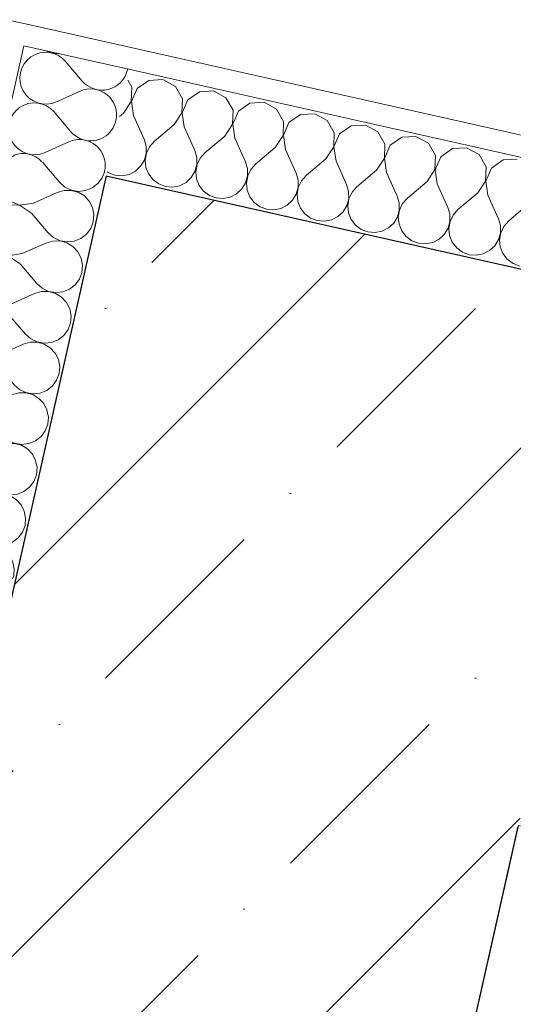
# Model space of a CAD drawing. Header units: millimetres. Extents: x -7218036 to -6920397, y 6117771 to 6333681.
# Tile 65 of 89: x -7179206 to -7178980, y 6150907 to 6151359. Entities that reach past the tile are written whole.
import ezdxf

# ---------------------------------------------------------------- set-up
doc = ezdxf.new("R2010")
doc.units = ezdxf.units.MM
doc.header["$MEASUREMENT"] = 0
for name, color, linetype in [('S - автостоянка.АР', 7, 'Continuous'), ('АР-Стены_внешние_.АР', 7, 'Continuous'), ('АР-Стены_внутренние_пилоны.АР', 7, 'Continuous')]:
    doc.layers.add(name, color=color, linetype=linetype)
doc.layers.add('АР-Стены_внешние_.АР_Ном._пера__1', color=7, linetype='Continuous', lineweight=0)
doc.layers.add('АР-Стены_внутренние_пилоны.АР_Ном._пера__1', color=7, linetype='Continuous', lineweight=30)
pattern_1 = [(45, (-6566190.34, 6562677.8), (-84.852814, 84.852814), []), (45, (-6566232.77, 6562720.22), (-84.852814, 84.852814), [90, -30, 0, -30])]
pattern_2 = [(45, (-6566190.34, 6563027.8), (-111.369318, 111.369318), [0, -105, 0, -157.5]), (110, (-6565840.34, 6563027.8), (148.001588, 53.868173), [0, -77, 0, -133])]

# ---------------------------------------------------------------- blocks, each defined once
blk = doc.blocks.new('Стена_80_5', base_point=(-7179072.15, 6151138.16))
at = {"layer": 'АР-Стены_внутренние_пилоны.АР', "linetype": 'Continuous', "lineweight": 0, "true_color": 0x000000}
h = blk.add_hatch(dxfattribs=at)
h.set_pattern_fill('ЖЕЛЕЗОБЕТОН__PROJECT__0005', color=18, style=0, pattern_type=2)
h.set_pattern_definition(pattern_1)
h.paths.add_polyline_path([(-7179166.72, 6151287.51), (-7179644.42, 6149160.6), (-7179444.32, 6148910.67), (-7178977.58, 6150988.81)])
h = blk.add_hatch(dxfattribs=at)
h.set_pattern_fill('ЖЕЛЕЗОБЕТОН__PROJECT__0005', color=18, style=0, pattern_type=2)
h.set_pattern_definition(pattern_1)
h.paths.add_polyline_path([(-7179166.72, 6151287.51), (-7178977.58, 6150988.81), (-7178922.8, 6151232.73)])
at = {"layer": 'АР-Стены_внутренние_пилоны.АР_Ном._пера__1', "color": 7, "linetype": 'Continuous', "lineweight": 30, "flags": 128}
for points in [[(-7179166.72, 6151287.51), (-7179644.42, 6149160.6)], [(-7179166.72, 6151287.51), (-7178922.8, 6151232.73)], [(-7179444.32, 6148910.67), (-7178977.58, 6150988.81)]]:
    blk.add_lwpolyline(points, dxfattribs=at)
blk = doc.blocks.new('*X376', base_point=(-6566190.34, 6562677.79))
at = {"layer": 'АР-Стены_внешние_.АР_Ном._пера__1', "color": 7, "linetype": 'Continuous', "lineweight": 0}
for p, q in [((-7179185.42, 6151340.07), (-7179177.69, 6151331.01)), ((-7179188.53, 6151321.96), (-7179178.74, 6151326.37))]:
    blk.add_line(p, q, dxfattribs=at)
for centre, start, end in [((-7179194.48, 6151332.34), 40.4718, 124.9067), ((-7179189.26, 6151355.57), 241.7678, 272.9167), ((-7179168.64, 6151338.74), 347.3417, 349.4476), ((-7179168.64, 6151338.74), 220.4718, 347.3417), ((-7179173.86, 6151315.51), 347.3417, 114.2116), ((-7179173.86, 6151315.51), 253.5916, 347.3417), ((-7179179.07, 6151292.28), 347.3417, 80.8607), ((-7179179.07, 6151292.28), 343.8233, 347.3417)]:
    blk.add_arc(centre, 11.9, start, end, dxfattribs=at)
blk = doc.blocks.new('*X377', base_point=(-6566190.34, 6562677.79))
at = {"layer": 'АР-Стены_внешние_.АР_Ном._пера__1', "color": 7, "linetype": 'Continuous', "lineweight": 0}
for p, q in [((-7179189.6, 6151321.48), (-7179188.53, 6151321.96)), ((-7179190.64, 6151316.84), (-7179182.91, 6151307.78)), ((-7179194.81, 6151298.25), (-7179183.95, 6151303.13))]:
    blk.add_line(p, q, dxfattribs=at)
for centre, start, end in [((-7179194.48, 6151332.34), 124.9067, 294.2116), ((-7179199.69, 6151309.11), 40.4718, 294.2116), ((-7179173.86, 6151315.51), 220.4718, 253.5916), ((-7179179.07, 6151292.28), 80.8607, 114.2116), ((-7179204.91, 6151285.88), 44.1374, 110.5471), ((-7179179.07, 6151292.28), 337.9459, 343.8233)]:
    blk.add_arc(centre, 11.9, start, end, dxfattribs=at)
blk = doc.blocks.new('*X378', base_point=(-6566190.34, 6562677.79))
at = {"layer": 'АР-Стены_внешние_.АР_Ном._пера__1', "color": 7, "linetype": 'Continuous', "lineweight": 0}
for p, q in [((-7179208.66, 6151296.93), (-7179213.42, 6151294.2)), ((-7179213.42, 6151294.2), (-7179216.53, 6151288.49)), ((-7179195.86, 6151293.61), (-7179196.87, 6151294.28)), ((-7179195.86, 6151293.61), (-7179188.13, 6151284.55)), ((-7179216.53, 6151288.49), (-7179216.16, 6151281.99)), ((-7179170.56, 6151283.95), (-7179168.61, 6151286.59)), ((-7179168.61, 6151286.59), (-7179168.15, 6151287.83)), ((-7179188.13, 6151284.55), (-7179185.67, 6151282.37)), ((-7179185.67, 6151282.37), (-7179182.71, 6151280.94)), ((-7179173.16, 6151281.94), (-7179170.56, 6151283.95)), ((-7179216.16, 6151281.99), (-7179212.44, 6151276.66)), ((-7179200.03, 6151275.02), (-7179189.17, 6151279.9)), ((-7179186.02, 6151280.82), (-7179189.17, 6151279.9)), ((-7179182.74, 6151280.85), (-7179186.02, 6151280.82)), ((-7179179.57, 6151279.97), (-7179182.74, 6151280.85)), ((-7179182.71, 6151280.94), (-7179179.48, 6151280.38)), ((-7179176.76, 6151278.27), (-7179179.57, 6151279.97)), ((-7179179.48, 6151280.38), (-7179176.21, 6151280.72)), ((-7179174.53, 6151275.86), (-7179176.76, 6151278.27)), ((-7179176.21, 6151280.72), (-7179173.16, 6151281.94)), ((-7179212.99, 6151274.2), (-7179218.64, 6151270.97)), ((-7179206.49, 6151273.98), (-7179212.99, 6151274.2)), ((-7179212.44, 6151276.66), (-7179206.47, 6151274.08)), ((-7179201.07, 6151270.38), (-7179206.49, 6151273.98)), ((-7179206.47, 6151274.08), (-7179200.03, 6151275.02)), ((-7179173.04, 6151272.93), (-7179174.53, 6151275.86)), ((-7179218.64, 6151270.97), (-7179221.75, 6151265.26)), ((-7179201.07, 6151270.38), (-7179193.35, 6151261.32)), ((-7179172.4, 6151269.71), (-7179173.04, 6151272.93)), ((-7179172.67, 6151266.44), (-7179172.4, 6151269.71)), ((-7179221.75, 6151265.26), (-7179221.38, 6151258.76)), ((-7179173.83, 6151263.36), (-7179172.67, 6151266.44)), ((-7179193.35, 6151261.32), (-7179190.89, 6151259.14)), ((-7179178.38, 6151258.71), (-7179175.78, 6151260.72)), ((-7179175.78, 6151260.72), (-7179173.83, 6151263.36)), ((-7179221.38, 6151258.76), (-7179217.66, 6151253.43)), ((-7179205.25, 6151251.79), (-7179194.39, 6151256.67)), ((-7179191.24, 6151257.59), (-7179194.39, 6151256.67)), ((-7179187.95, 6151257.62), (-7179191.24, 6151257.59)), ((-7179190.89, 6151259.14), (-7179187.93, 6151257.71)), ((-7179184.79, 6151256.74), (-7179187.95, 6151257.62)), ((-7179187.93, 6151257.71), (-7179184.7, 6151257.15)), ((-7179181.98, 6151255.04), (-7179184.79, 6151256.74)), ((-7179184.7, 6151257.15), (-7179181.43, 6151257.49)), ((-7179179.75, 6151252.63), (-7179181.98, 6151255.04)), ((-7179181.43, 6151257.49), (-7179178.38, 6151258.71)), ((-7179218.21, 6151250.97), (-7179223.86, 6151247.74)), ((-7179211.71, 6151250.75), (-7179218.21, 6151250.97)), ((-7179217.66, 6151253.43), (-7179211.68, 6151250.85)), ((-7179206.29, 6151247.14), (-7179211.71, 6151250.75)), ((-7179211.68, 6151250.85), (-7179205.25, 6151251.79)), ((-7179178.26, 6151249.7), (-7179179.75, 6151252.63)), ((-7179223.86, 6151247.74), (-7179226.96, 6151242.03)), ((-7179206.29, 6151247.14), (-7179198.56, 6151238.09)), ((-7179177.62, 6151246.48), (-7179178.26, 6151249.7)), ((-7179177.89, 6151243.21), (-7179177.62, 6151246.48)), ((-7179226.96, 6151242.03), (-7179226.6, 6151235.53)), ((-7179179.05, 6151240.13), (-7179177.89, 6151243.21)), ((-7179198.56, 6151238.09), (-7179196.11, 6151235.91)), ((-7179183.6, 6151235.48), (-7179181, 6151237.49)), ((-7179181, 6151237.49), (-7179179.05, 6151240.13)), ((-7179226.6, 6151235.53), (-7179222.88, 6151230.19)), ((-7179210.47, 6151228.56), (-7179199.61, 6151233.44)), ((-7179196.45, 6151234.36), (-7179199.61, 6151233.44)), ((-7179193.17, 6151234.39), (-7179196.45, 6151234.36)), ((-7179196.11, 6151235.91), (-7179193.15, 6151234.48)), ((-7179190, 6151233.51), (-7179193.17, 6151234.39)), ((-7179193.15, 6151234.48), (-7179189.91, 6151233.92)), ((-7179187.2, 6151231.81), (-7179190, 6151233.51)), ((-7179189.91, 6151233.92), (-7179186.65, 6151234.26)), ((-7179186.65, 6151234.26), (-7179183.6, 6151235.48)), ((-7179222.88, 6151230.19), (-7179216.9, 6151227.61)), ((-7179216.9, 6151227.61), (-7179210.47, 6151228.56)), ((-7179184.96, 6151229.4), (-7179187.2, 6151231.81)), ((-7179183.47, 6151226.47), (-7179184.96, 6151229.4)), ((-7179229.07, 6151224.51), (-7179232.18, 6151218.8)), ((-7179223.43, 6151227.74), (-7179229.07, 6151224.51)), ((-7179216.92, 6151227.52), (-7179223.43, 6151227.74)), ((-7179211.51, 6151223.91), (-7179216.92, 6151227.52)), ((-7179211.51, 6151223.91), (-7179203.78, 6151214.86)), ((-7179182.84, 6151223.25), (-7179183.47, 6151226.47)), ((-7179183.11, 6151219.98), (-7179182.84, 6151223.25)), ((-7179232.18, 6151218.8), (-7179231.82, 6151212.3)), ((-7179184.26, 6151216.9), (-7179183.11, 6151219.98)), ((-7179203.78, 6151214.86), (-7179201.33, 6151212.68)), ((-7179188.82, 6151212.25), (-7179186.22, 6151214.26)), ((-7179186.22, 6151214.26), (-7179184.26, 6151216.9)), ((-7179231.82, 6151212.3), (-7179228.09, 6151206.96)), ((-7179215.68, 6151205.33), (-7179204.83, 6151210.21)), ((-7179201.67, 6151211.13), (-7179204.83, 6151210.21)), ((-7179198.39, 6151211.16), (-7179201.67, 6151211.13)), ((-7179201.33, 6151212.68), (-7179198.37, 6151211.25)), ((-7179195.22, 6151210.28), (-7179198.39, 6151211.16)), ((-7179198.37, 6151211.25), (-7179195.13, 6151210.69)), ((-7179192.41, 6151208.58), (-7179195.22, 6151210.28)), ((-7179195.13, 6151210.69), (-7179191.86, 6151211.03)), ((-7179191.86, 6151211.03), (-7179188.82, 6151212.25)), ((-7179228.09, 6151206.96), (-7179222.12, 6151204.38)), ((-7179222.12, 6151204.38), (-7179215.68, 6151205.33)), ((-7179190.18, 6151206.17), (-7179192.41, 6151208.58)), ((-7179188.69, 6151203.24), (-7179190.18, 6151206.17)), ((-7179234.29, 6151201.28), (-7179237.4, 6151195.56)), ((-7179228.64, 6151204.51), (-7179234.29, 6151201.28)), ((-7179222.14, 6151204.29), (-7179228.64, 6151204.51)), ((-7179216.73, 6151200.68), (-7179222.14, 6151204.29)), ((-7179216.73, 6151200.68), (-7179209, 6151191.63)), ((-7179188.06, 6151200.02), (-7179188.69, 6151203.24)), ((-7179189.48, 6151193.67), (-7179188.33, 6151196.74)), ((-7179188.33, 6151196.74), (-7179188.06, 6151200.02)), ((-7179237.4, 6151195.56), (-7179237.03, 6151189.07)), ((-7179209, 6151191.63), (-7179206.54, 6151189.45)), ((-7179191.43, 6151191.03), (-7179189.48, 6151193.67)), ((-7179237.03, 6151189.07), (-7179233.31, 6151183.73)), ((-7179206.89, 6151187.9), (-7179210.04, 6151186.98)), ((-7179203.61, 6151187.93), (-7179206.89, 6151187.9)), ((-7179206.54, 6151189.45), (-7179203.58, 6151188.02)), ((-7179200.44, 6151187.05), (-7179203.61, 6151187.93)), ((-7179203.58, 6151188.02), (-7179200.35, 6151187.46)), ((-7179200.35, 6151187.46), (-7179197.08, 6151187.8)), ((-7179197.08, 6151187.8), (-7179194.03, 6151189.02)), ((-7179194.03, 6151189.02), (-7179191.43, 6151191.03)), ((-7179233.31, 6151183.73), (-7179227.34, 6151181.15)), ((-7179220.9, 6151182.1), (-7179210.04, 6151186.98)), ((-7179197.63, 6151185.35), (-7179200.44, 6151187.05)), ((-7179195.4, 6151182.94), (-7179197.63, 6151185.35)), ((-7179193.91, 6151180.01), (-7179195.4, 6151182.94)), ((-7179239.51, 6151178.05), (-7179242.62, 6151172.33)), ((-7179233.86, 6151181.28), (-7179239.51, 6151178.05)), ((-7179227.36, 6151181.06), (-7179233.86, 6151181.28)), ((-7179221.94, 6151177.45), (-7179227.36, 6151181.06)), ((-7179227.34, 6151181.15), (-7179220.9, 6151182.1)), ((-7179193.27, 6151176.79), (-7179193.91, 6151180.01)), ((-7179221.94, 6151177.45), (-7179214.22, 6151168.4)), ((-7179194.7, 6151170.44), (-7179193.54, 6151173.51)), ((-7179193.54, 6151173.51), (-7179193.27, 6151176.79)), ((-7179242.62, 6151172.33), (-7179242.25, 6151165.84)), ((-7179196.65, 6151167.8), (-7179194.7, 6151170.44)), ((-7179242.25, 6151165.84), (-7179238.53, 6151160.5)), ((-7179212.11, 6151164.67), (-7179215.26, 6151163.75)), ((-7179214.22, 6151168.4), (-7179211.76, 6151166.21)), ((-7179208.82, 6151164.69), (-7179212.11, 6151164.67)), ((-7179211.76, 6151166.21), (-7179208.8, 6151164.79)), ((-7179205.66, 6151163.82), (-7179208.82, 6151164.69)), ((-7179208.8, 6151164.79), (-7179205.57, 6151164.22)), ((-7179205.57, 6151164.22), (-7179202.3, 6151164.57)), ((-7179202.3, 6151164.57), (-7179199.25, 6151165.79)), ((-7179199.25, 6151165.79), (-7179196.65, 6151167.8)), ((-7179238.53, 6151160.5), (-7179232.55, 6151157.92)), ((-7179226.12, 6151158.87), (-7179215.26, 6151163.75)), ((-7179202.85, 6151162.11), (-7179205.66, 6151163.82)), ((-7179200.62, 6151159.71), (-7179202.85, 6151162.11)), ((-7179239.08, 6151158.05), (-7179244.73, 6151154.82)), ((-7179232.58, 6151157.83), (-7179239.08, 6151158.05)), ((-7179227.16, 6151154.22), (-7179232.58, 6151157.83)), ((-7179232.55, 6151157.92), (-7179226.12, 6151158.87)), ((-7179199.13, 6151156.78), (-7179200.62, 6151159.71)), ((-7179198.49, 6151153.56), (-7179199.13, 6151156.78)), ((-7179244.73, 6151154.82), (-7179247.83, 6151149.1)), ((-7179227.16, 6151154.22), (-7179219.43, 6151145.16)), ((-7179198.76, 6151150.28), (-7179198.49, 6151153.56)), ((-7179247.83, 6151149.1), (-7179247.47, 6151142.61)), ((-7179201.87, 6151144.57), (-7179199.92, 6151147.21)), ((-7179199.92, 6151147.21), (-7179198.76, 6151150.28)), ((-7179247.47, 6151142.61), (-7179243.75, 6151137.27)), ((-7179219.43, 6151145.16), (-7179216.98, 6151142.98)), ((-7179216.98, 6151142.98), (-7179214.02, 6151141.56)), ((-7179207.52, 6151141.34), (-7179204.47, 6151142.56)), ((-7179204.47, 6151142.56), (-7179201.87, 6151144.57)), ((-7179231.34, 6151135.64), (-7179220.48, 6151140.52)), ((-7179217.32, 6151141.44), (-7179220.48, 6151140.52)), ((-7179214.04, 6151141.46), (-7179217.32, 6151141.44)), ((-7179210.87, 6151140.59), (-7179214.04, 6151141.46)), ((-7179214.02, 6151141.56), (-7179210.78, 6151140.99)), ((-7179208.07, 6151138.88), (-7179210.87, 6151140.59)), ((-7179210.78, 6151140.99), (-7179207.52, 6151141.34)), ((-7179205.83, 6151136.48), (-7179208.07, 6151138.88)), ((-7179244.3, 6151134.82), (-7179249.94, 6151131.59)), ((-7179237.79, 6151134.6), (-7179244.3, 6151134.82)), ((-7179243.75, 6151137.27), (-7179237.77, 6151134.69)), ((-7179232.38, 6151130.99), (-7179237.79, 6151134.6)), ((-7179237.77, 6151134.69), (-7179231.34, 6151135.64)), ((-7179204.34, 6151133.55), (-7179205.83, 6151136.48)), ((-7179203.71, 6151130.33), (-7179204.34, 6151133.55)), ((-7179249.94, 6151131.59), (-7179253.05, 6151125.87)), ((-7179232.38, 6151130.99), (-7179224.65, 6151121.93)), ((-7179203.98, 6151127.05), (-7179203.71, 6151130.33)), ((-7179253.05, 6151125.87), (-7179252.69, 6151119.38)), ((-7179207.09, 6151121.34), (-7179205.13, 6151123.98)), ((-7179205.13, 6151123.98), (-7179203.98, 6151127.05)), ((-7179252.69, 6151119.38), (-7179248.96, 6151114.04)), ((-7179224.65, 6151121.93), (-7179222.2, 6151119.75)), ((-7179222.2, 6151119.75), (-7179219.24, 6151118.33)), ((-7179212.73, 6151118.11), (-7179209.69, 6151119.33)), ((-7179209.69, 6151119.33), (-7179207.09, 6151121.34)), ((-7179236.55, 6151112.41), (-7179225.7, 6151117.29)), ((-7179222.54, 6151118.21), (-7179225.7, 6151117.29)), ((-7179219.26, 6151118.23), (-7179222.54, 6151118.21)), ((-7179216.09, 6151117.36), (-7179219.26, 6151118.23)), ((-7179219.24, 6151118.33), (-7179216, 6151117.76)), ((-7179213.28, 6151115.65), (-7179216.09, 6151117.36)), ((-7179216, 6151117.76), (-7179212.73, 6151118.11)), ((-7179211.05, 6151113.24), (-7179213.28, 6151115.65)), ((-7179249.51, 6151111.59), (-7179249.65, 6151111.51)), ((-7179243.01, 6151111.37), (-7179249.51, 6151111.59)), ((-7179248.96, 6151114.04), (-7179242.99, 6151111.46)), ((-7179239.95, 6151109.33), (-7179243.01, 6151111.37)), ((-7179242.99, 6151111.46), (-7179236.55, 6151112.41)), ((-7179209.56, 6151110.32), (-7179211.05, 6151113.24)), ((-7179208.93, 6151107.09), (-7179209.56, 6151110.32)), ((-7179209.2, 6151103.82), (-7179208.93, 6151107.09)), ((-7179209.68, 6151102.53), (-7179209.2, 6151103.82))]:
    blk.add_line(p, q, dxfattribs=at)
blk = doc.blocks.new('Стена_198_5', base_point=(-7179219.29, 6151053.44))
at = {"layer": 'АР-Стены_внешние_.АР', "linetype": 'Continuous', "lineweight": 0, "true_color": 0x000000}
h = blk.add_hatch(dxfattribs=at)
h.set_pattern_fill('ШТУКАТУРКА__ГИПС_01_0005', color=18, style=0, pattern_type=2)
h.set_pattern_definition(pattern_2)
h.paths.add_polyline_path([(-7179214.31, 6151349.44), (-7179204.55, 6151347.25), (-7179212.12, 6151359.2)])
h = blk.add_hatch(dxfattribs=at)
h.set_pattern_fill('ШТУКАТУРКА__ГИПС_01_0005', color=18, style=0, pattern_type=2)
h.set_pattern_definition(pattern_2)
h.paths.add_polyline_path([(-7179202.36, 6151357.01), (-7179212.12, 6151359.2), (-7179204.55, 6151347.25)])
h = blk.add_hatch(dxfattribs=at)
h.set_pattern_fill('ШТУКАТУРКА__ГИПС_01_0005', color=18, style=0, pattern_type=2)
h.set_pattern_definition(pattern_2)
h.paths.add_polyline_path([(-7179264.69, 6151125.13), (-7179254.93, 6151122.94), (-7179204.55, 6151347.25), (-7179214.31, 6151349.44)])
at = {"layer": 'АР-Стены_внешние_.АР_Ном._пера__1', "color": 7, "linetype": 'Continuous', "lineweight": 0}
for p, q in [((-7179204.55, 6151347.25), (-7179215.51, 6151298.47)), ((-7179155.76, 6151336.3), (-7179204.55, 6151347.25)), ((-7179215.51, 6151298.47), (-7179254.93, 6151122.94)), ((-7179257.12, 6151113.18), (-7179254.93, 6151122.94))]:
    blk.add_line(p, q, dxfattribs=at)
at = {"layer": 'АР-Стены_внешние_.АР_Ном._пера__1', "color": 7, "linetype": 'Continuous', "lineweight": 0, "flags": 128}
for points in [[(-7179212.12, 6151359.2), (-7179264.69, 6151125.13)], [(-7179212.12, 6151359.2), (-7179202.36, 6151357.01)], [(-7179208.34, 6151102.23), (-7179166.72, 6151287.51)]]:
    blk.add_lwpolyline(points, dxfattribs=at)
at = {"layer": 'АР-Стены_внешние_.АР', "color": 7, "lineweight": 0}
for name in ['*X377', '*X376', '*X378']:
    blk.add_blockref(name, (-6566190.34, 6562677.79), dxfattribs=at)
blk = doc.blocks.new('*X381', base_point=(-6566190.34, 6562677.79))
at = {"layer": 'АР-Стены_внешние_.АР_Ном._пера__1', "color": 7, "linetype": 'Continuous', "lineweight": 0}
for p, q in [((-7179154.98, 6151328.16), (-7179156.86, 6151331.43)), ((-7179155.2, 6151321.65), (-7179154.98, 6151328.16)), ((-7179152.53, 6151327.6), (-7179155.11, 6151321.63)), ((-7179147.19, 6151331.33), (-7179152.53, 6151327.6)), ((-7179140.7, 6151331.69), (-7179147.19, 6151331.33)), ((-7179134.98, 6151328.59), (-7179140.7, 6151331.69)), ((-7179131.75, 6151322.94), (-7179134.98, 6151328.59)), ((-7179131.97, 6151316.44), (-7179131.75, 6151322.94)), ((-7179123.96, 6151326.11), (-7179129.3, 6151322.39)), ((-7179117.47, 6151326.47), (-7179123.96, 6151326.11)), ((-7179111.75, 6151323.37), (-7179117.47, 6151326.47)), ((-7179108.52, 6151317.72), (-7179111.75, 6151323.37)), ((-7179158.81, 6151316.24), (-7179155.2, 6151321.65)), ((-7179155.11, 6151321.63), (-7179154.16, 6151315.19)), ((-7179129.3, 6151322.39), (-7179131.88, 6151316.41)), ((-7179100.73, 6151320.89), (-7179106.07, 6151317.17)), ((-7179094.24, 6151321.26), (-7179100.73, 6151320.89)), ((-7179088.52, 6151318.15), (-7179094.24, 6151321.26)), ((-7179158.81, 6151316.24), (-7179160.62, 6151314.7)), ((-7179154.16, 6151315.19), (-7179149.28, 6151304.34)), ((-7179135.58, 6151311.02), (-7179131.97, 6151316.44)), ((-7179131.88, 6151316.41), (-7179130.93, 6151309.98)), ((-7179108.74, 6151311.22), (-7179108.52, 6151317.72)), ((-7179106.07, 6151317.17), (-7179108.65, 6151311.2)), ((-7179085.29, 6151312.5), (-7179088.52, 6151318.15)), ((-7179077.5, 6151315.68), (-7179082.84, 6151311.95)), ((-7179071.01, 6151316.04), (-7179077.5, 6151315.68)), ((-7179065.29, 6151312.93), (-7179071.01, 6151316.04)), ((-7179135.58, 6151311.02), (-7179144.64, 6151303.29)), ((-7179130.93, 6151309.98), (-7179126.05, 6151299.12)), ((-7179112.35, 6151305.8), (-7179108.74, 6151311.22)), ((-7179108.65, 6151311.2), (-7179107.7, 6151304.76)), ((-7179085.51, 6151306), (-7179085.29, 6151312.5)), ((-7179082.84, 6151311.95), (-7179085.42, 6151305.98)), ((-7179062.06, 6151307.29), (-7179065.29, 6151312.93)), ((-7179054.27, 6151310.46), (-7179059.61, 6151306.74)), ((-7179047.78, 6151310.82), (-7179054.27, 6151310.46)), ((-7179042.06, 6151307.72), (-7179047.78, 6151310.82)), ((-7179112.35, 6151305.8), (-7179121.41, 6151298.08)), ((-7179107.7, 6151304.76), (-7179102.82, 6151293.9)), ((-7179089.12, 6151300.59), (-7179085.51, 6151306)), ((-7179085.42, 6151305.98), (-7179084.47, 6151299.54)), ((-7179062.28, 6151300.78), (-7179062.06, 6151307.29)), ((-7179059.61, 6151306.74), (-7179062.19, 6151300.76)), ((-7179038.83, 6151302.07), (-7179042.06, 6151307.72)), ((-7179031.04, 6151305.24), (-7179036.38, 6151301.52)), ((-7179024.54, 6151305.61), (-7179031.04, 6151305.24)), ((-7179018.83, 6151302.5), (-7179024.54, 6151305.61)), ((-7179148.36, 6151301.18), (-7179149.28, 6151304.34)), ((-7179148.34, 6151297.9), (-7179148.36, 6151301.18)), ((-7179146.82, 6151300.84), (-7179148.24, 6151297.88)), ((-7179144.64, 6151303.29), (-7179146.82, 6151300.84)), ((-7179089.12, 6151300.59), (-7179098.17, 6151292.86)), ((-7179065.89, 6151295.37), (-7179062.28, 6151300.78)), ((-7179062.19, 6151300.76), (-7179061.24, 6151294.32)), ((-7179039.05, 6151295.57), (-7179038.83, 6151302.07)), ((-7179036.38, 6151301.52), (-7179038.96, 6151295.54)), ((-7179015.6, 6151296.85), (-7179018.83, 6151302.5)), ((-7179001.31, 6151300.39), (-7179007.81, 6151300.02)), ((-7178995.6, 6151297.28), (-7179001.31, 6151300.39)), ((-7179149.21, 6151294.73), (-7179148.34, 6151297.9)), ((-7179148.24, 6151297.88), (-7179148.81, 6151294.64)), ((-7179125.13, 6151295.97), (-7179126.05, 6151299.12)), ((-7179125.11, 6151292.68), (-7179125.13, 6151295.97)), ((-7179123.59, 6151295.62), (-7179125.01, 6151292.66)), ((-7179121.41, 6151298.08), (-7179123.59, 6151295.62)), ((-7179084.47, 6151299.54), (-7179079.59, 6151288.68)), ((-7179042.66, 6151290.15), (-7179039.05, 6151295.57)), ((-7179015.82, 6151290.35), (-7179015.6, 6151296.85)), ((-7179013.14, 6151296.3), (-7179015.73, 6151290.33)), ((-7179007.81, 6151300.02), (-7179013.14, 6151296.3)), ((-7178992.37, 6151291.63), (-7178995.6, 6151297.28)), ((-7179153.33, 6151289.69), (-7179150.92, 6151291.93)), ((-7179150.92, 6151291.93), (-7179149.21, 6151294.73)), ((-7179148.81, 6151294.64), (-7179148.47, 6151291.38)), ((-7179148.47, 6151291.38), (-7179147.24, 6151288.33)), ((-7179125.98, 6151289.52), (-7179125.11, 6151292.68)), ((-7179125.01, 6151292.66), (-7179125.58, 6151289.42)), ((-7179101.9, 6151290.75), (-7179102.82, 6151293.9)), ((-7179098.17, 6151292.86), (-7179100.36, 6151290.4)), ((-7179065.89, 6151295.37), (-7179074.94, 6151287.64)), ((-7179061.24, 6151294.32), (-7179056.36, 6151283.47)), ((-7179038.96, 6151295.54), (-7179038.01, 6151289.11)), ((-7178992.59, 6151285.13), (-7178992.37, 6151291.63)), ((-7178989.91, 6151291.08), (-7178992.49, 6151285.11)), ((-7178984.58, 6151294.81), (-7178989.91, 6151291.08)), ((-7178978.08, 6151295.17), (-7178984.58, 6151294.81)), ((-7179166.31, 6151289.35), (-7179165.82, 6151288.99)), ((-7179165.82, 6151288.99), (-7179162.75, 6151287.84)), ((-7179162.75, 6151287.84), (-7179159.48, 6151287.57)), ((-7179159.48, 6151287.57), (-7179156.25, 6151288.2)), ((-7179156.25, 6151288.2), (-7179153.33, 6151289.69)), ((-7179147.24, 6151288.33), (-7179145.23, 6151285.73)), ((-7179130.09, 6151284.48), (-7179127.69, 6151286.71)), ((-7179127.69, 6151286.71), (-7179125.98, 6151289.52)), ((-7179125.58, 6151289.42), (-7179125.23, 6151286.16)), ((-7179102.75, 6151284.3), (-7179101.88, 6151287.46)), ((-7179101.78, 6151287.44), (-7179102.35, 6151284.21)), ((-7179101.88, 6151287.46), (-7179101.9, 6151290.75)), ((-7179100.36, 6151290.4), (-7179101.78, 6151287.44)), ((-7179078.67, 6151285.53), (-7179079.59, 6151288.68)), ((-7179074.94, 6151287.64), (-7179077.12, 6151285.18)), ((-7179042.66, 6151290.15), (-7179051.71, 6151282.42)), ((-7179038.01, 6151289.11), (-7179033.13, 6151278.25)), ((-7179019.43, 6151284.93), (-7179015.82, 6151290.35)), ((-7179015.73, 6151290.33), (-7179014.78, 6151283.89)), ((-7179145.23, 6151285.73), (-7179142.59, 6151283.78)), ((-7179142.59, 6151283.78), (-7179139.52, 6151282.62)), ((-7179139.52, 6151282.62), (-7179136.24, 6151282.35)), ((-7179136.24, 6151282.35), (-7179133.02, 6151282.98)), ((-7179133.02, 6151282.98), (-7179130.09, 6151284.48)), ((-7179125.23, 6151286.16), (-7179124.01, 6151283.11)), ((-7179124.01, 6151283.11), (-7179122, 6151280.51)), ((-7179104.46, 6151281.49), (-7179102.75, 6151284.3)), ((-7179102.35, 6151284.21), (-7179102, 6151280.94)), ((-7179079.52, 6151279.08), (-7179078.64, 6151282.25)), ((-7179078.55, 6151282.23), (-7179079.11, 6151278.99)), ((-7179078.64, 6151282.25), (-7179078.67, 6151285.53)), ((-7179077.12, 6151285.18), (-7179078.55, 6151282.23)), ((-7179055.44, 6151280.31), (-7179056.36, 6151283.47)), ((-7179051.71, 6151282.42), (-7179053.89, 6151279.97)), ((-7179019.43, 6151284.93), (-7179028.48, 6151277.21)), ((-7179014.78, 6151283.89), (-7179009.9, 6151273.03)), ((-7178996.2, 6151279.72), (-7178992.59, 6151285.13)), ((-7178992.49, 6151285.11), (-7178991.55, 6151278.67)), ((-7179122, 6151280.51), (-7179119.36, 6151278.56)), ((-7179119.36, 6151278.56), (-7179116.29, 6151277.4)), ((-7179113.01, 6151277.13), (-7179109.79, 6151277.77)), ((-7179109.79, 6151277.77), (-7179106.86, 6151279.26)), ((-7179106.86, 6151279.26), (-7179104.46, 6151281.49)), ((-7179102, 6151280.94), (-7179100.78, 6151277.89)), ((-7179100.78, 6151277.89), (-7179098.77, 6151275.29)), ((-7179081.23, 6151276.27), (-7179079.52, 6151279.08)), ((-7179079.11, 6151278.99), (-7179078.77, 6151275.72)), ((-7179055.41, 6151277.03), (-7179055.44, 6151280.31)), ((-7179053.89, 6151279.97), (-7179055.32, 6151277.01)), ((-7179032.21, 6151275.1), (-7179033.13, 6151278.25)), ((-7178996.2, 6151279.72), (-7179005.25, 6151271.99)), ((-7178991.55, 6151278.67), (-7178986.67, 6151267.82)), ((-7179116.29, 6151277.4), (-7179113.01, 6151277.13)), ((-7179098.77, 6151275.29), (-7179096.13, 6151273.34)), ((-7179096.13, 6151273.34), (-7179093.06, 6151272.19)), ((-7179086.56, 6151272.55), (-7179083.63, 6151274.04)), ((-7179083.63, 6151274.04), (-7179081.23, 6151276.27)), ((-7179078.77, 6151275.72), (-7179077.55, 6151272.67)), ((-7179057.99, 6151271.06), (-7179056.29, 6151273.86)), ((-7179056.29, 6151273.86), (-7179055.41, 6151277.03)), ((-7179055.32, 6151277.01), (-7179055.88, 6151273.77)), ((-7179055.88, 6151273.77), (-7179055.54, 6151270.51)), ((-7179032.18, 6151271.81), (-7179032.21, 6151275.1)), ((-7179030.66, 6151274.75), (-7179032.09, 6151271.79)), ((-7179028.48, 6151277.21), (-7179030.66, 6151274.75)), ((-7179008.98, 6151269.88), (-7179009.9, 6151273.03)), ((-7178972.96, 6151274.5), (-7178982.02, 6151266.77)), ((-7179093.06, 6151272.19), (-7179089.78, 6151271.92)), ((-7179089.78, 6151271.92), (-7179086.56, 6151272.55)), ((-7179077.55, 6151272.67), (-7179075.54, 6151270.08)), ((-7179075.54, 6151270.08), (-7179072.9, 6151268.12)), ((-7179063.33, 6151267.33), (-7179060.4, 6151268.82)), ((-7179060.4, 6151268.82), (-7179057.99, 6151271.06)), ((-7179055.54, 6151270.51), (-7179054.32, 6151267.46)), ((-7179034.76, 6151265.84), (-7179033.06, 6151268.65)), ((-7179033.06, 6151268.65), (-7179032.18, 6151271.81)), ((-7179032.09, 6151271.79), (-7179032.65, 6151268.56)), ((-7179032.65, 6151268.56), (-7179032.31, 6151265.29)), ((-7179008.95, 6151266.6), (-7179008.98, 6151269.88)), ((-7179007.43, 6151269.53), (-7179008.86, 6151266.57)), ((-7179005.25, 6151271.99), (-7179007.43, 6151269.53)), ((-7179072.9, 6151268.12), (-7179069.83, 6151266.97)), ((-7179069.83, 6151266.97), (-7179066.55, 6151266.7)), ((-7179066.55, 6151266.7), (-7179063.33, 6151267.33)), ((-7179054.32, 6151267.46), (-7179052.31, 6151264.86)), ((-7179052.31, 6151264.86), (-7179049.67, 6151262.91)), ((-7179037.17, 6151263.61), (-7179034.76, 6151265.84)), ((-7179032.31, 6151265.29), (-7179031.09, 6151262.24)), ((-7179009.83, 6151263.43), (-7179008.95, 6151266.6)), ((-7179008.86, 6151266.57), (-7179009.42, 6151263.34)), ((-7178985.75, 6151264.66), (-7178986.67, 6151267.82)), ((-7178985.72, 6151261.38), (-7178985.75, 6151264.66)), ((-7178984.2, 6151264.32), (-7178985.63, 6151261.36)), ((-7178982.02, 6151266.77), (-7178984.2, 6151264.32)), ((-7179049.67, 6151262.91), (-7179046.59, 6151261.75)), ((-7179046.59, 6151261.75), (-7179043.32, 6151261.48)), ((-7179043.32, 6151261.48), (-7179040.1, 6151262.12)), ((-7179040.1, 6151262.12), (-7179037.17, 6151263.61)), ((-7179031.09, 6151262.24), (-7179029.08, 6151259.64)), ((-7179029.08, 6151259.64), (-7179026.44, 6151257.69)), ((-7179013.94, 6151258.39), (-7179011.53, 6151260.62)), ((-7179011.53, 6151260.62), (-7179009.83, 6151263.43)), ((-7179009.42, 6151263.34), (-7179009.08, 6151260.07)), ((-7179009.08, 6151260.07), (-7179007.86, 6151257.02)), ((-7178986.6, 6151258.21), (-7178985.72, 6151261.38)), ((-7178985.63, 6151261.36), (-7178986.19, 6151258.12)), ((-7179026.44, 6151257.69), (-7179023.36, 6151256.53)), ((-7179023.36, 6151256.53), (-7179020.09, 6151256.26)), ((-7179020.09, 6151256.26), (-7179016.87, 6151256.9)), ((-7179016.87, 6151256.9), (-7179013.94, 6151258.39)), ((-7179007.86, 6151257.02), (-7179005.85, 6151254.42)), ((-7178990.71, 6151253.17), (-7178988.3, 6151255.41)), ((-7178988.3, 6151255.41), (-7178986.6, 6151258.21)), ((-7178986.19, 6151258.12), (-7178985.85, 6151254.85)), ((-7179005.85, 6151254.42), (-7179003.21, 6151252.47)), ((-7179003.21, 6151252.47), (-7179000.13, 6151251.32)), ((-7179000.13, 6151251.32), (-7178996.86, 6151251.05)), ((-7178996.86, 6151251.05), (-7178993.64, 6151251.68)), ((-7178993.64, 6151251.68), (-7178990.71, 6151253.17)), ((-7178985.85, 6151254.85), (-7178984.63, 6151251.81)), ((-7178984.63, 6151251.81), (-7178982.62, 6151249.21)), ((-7178982.62, 6151249.21), (-7178979.98, 6151247.26)), ((-7178979.98, 6151247.26), (-7178976.9, 6151246.1))]:
    blk.add_line(p, q, dxfattribs=at)
blk = doc.blocks.new('Стена_199_5', base_point=(-7179166.72, 6151287.51))
at = {"layer": 'АР-Стены_внешние_.АР', "linetype": 'Continuous', "lineweight": 0, "true_color": 0x000000}
h = blk.add_hatch(dxfattribs=at)
h.set_pattern_fill('ШТУКАТУРКА__ГИПС_01_0005', color=18, style=0, pattern_type=2)
h.set_pattern_definition(pattern_2)
h.paths.add_polyline_path([(-7179204.55, 6151347.25), (-7177280.55, 6150915.15), (-7177288.12, 6150927.1), (-7179202.36, 6151357.01)])
at = {"layer": 'АР-Стены_внешние_.АР_Ном._пера__1', "color": 7, "linetype": 'Continuous', "lineweight": 0}
for p, q in [((-7179155.76, 6151336.3), (-7179204.55, 6151347.25)), ((-7177280.55, 6150915.15), (-7179155.76, 6151336.3))]:
    blk.add_line(p, q, dxfattribs=at)
at = {"layer": 'АР-Стены_внешние_.АР_Ном._пера__1', "color": 7, "linetype": 'Continuous', "lineweight": 0, "flags": 128}
for points in [[(-7177288.12, 6150927.1), (-7179202.36, 6151357.01)], [(-7179166.72, 6151287.51), (-7177242.72, 6150855.41)]]:
    blk.add_lwpolyline(points, dxfattribs=at)
at = {"layer": 'АР-Стены_внешние_.АР', "color": 7, "lineweight": 0}
blk.add_blockref('*X381', (-6566190.34, 6562677.79), dxfattribs=at)

msp = doc.modelspace()

# ---------------------------------------------------------------- linework, layer by layer
at = {"layer": 'S - автостоянка.АР', "color": 254, "linetype": 'Continuous', "lineweight": 0, "true_color": 0xd1c7d6, "flags": 128}
msp.add_lwpolyline([(-7182757.22, 6149654.73), (-7183250.01, 6147463.47), (-7179909.17, 6146712.15), (-7178494.05, 6146393.91), (-7178001.26, 6148585.18), (-7178002.45, 6148585.45), (-7177534.84, 6150664.77), (-7178977.49, 6150989.2), (-7179445.1, 6148909.88)], close=True, dxfattribs=at)

# ---------------------------------------------------------------- block references
at = {"layer": 'АР-Стены_внешние_.АР', "color": 7, "lineweight": 0}
for name, p in [('Стена_198_5', (-7179219.29, 6151053.44)), ('Стена_199_5', (-7179166.72, 6151287.51))]:
    msp.add_blockref(name, p, dxfattribs=at)
at = {"layer": 'АР-Стены_внутренние_пилоны.АР', "color": 7, "lineweight": 0}
msp.add_blockref('Стена_80_5', (-7179072.15, 6151138.16), dxfattribs=at)

doc.saveas('drawing.dxf')
